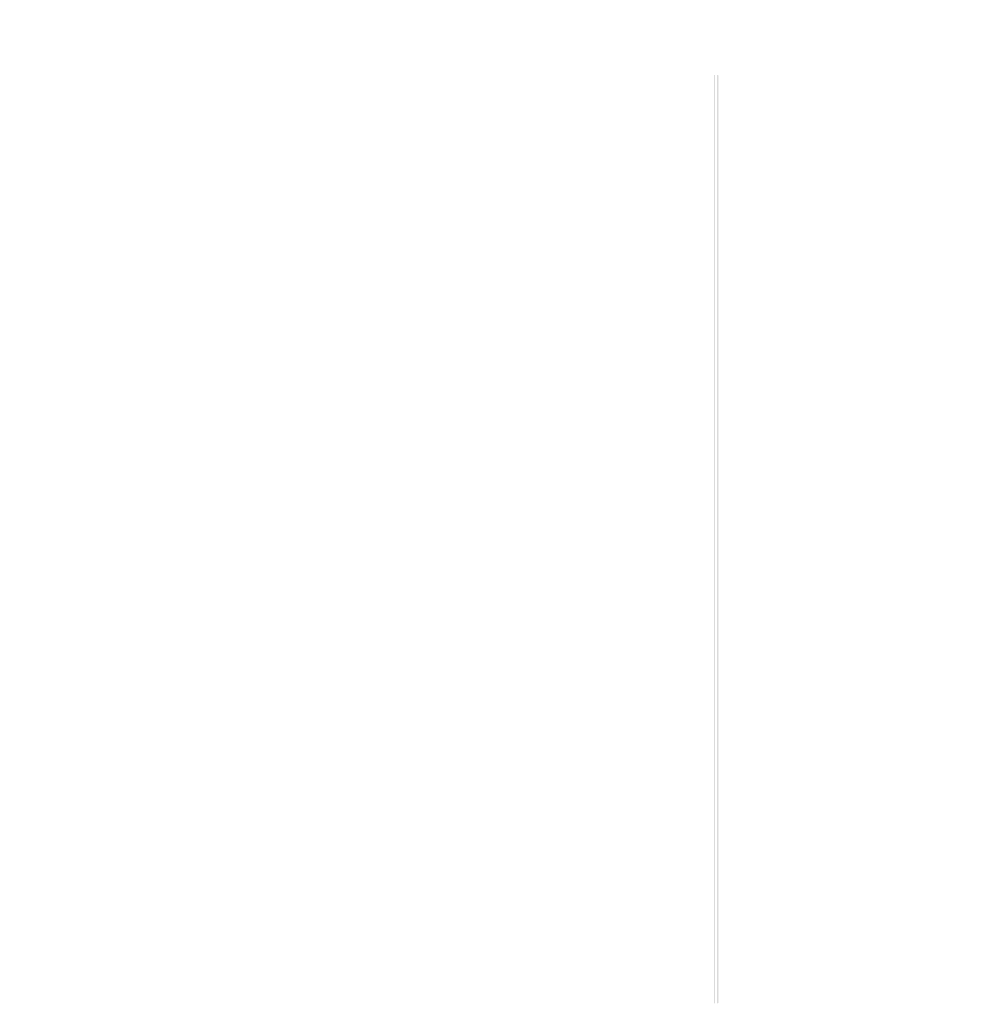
# Model space of a CAD drawing. Header units: millimetres. Extents: x -14651 to 169533, y -50079 to -19374.
# Tile 10 of 12: x 139163 to 149598, y -33679 to -22809. Entities that reach past the tile are written whole.
import ezdxf

# ---------------------------------------------------------------- set-up
doc = ezdxf.new("R2010")
doc.units = ezdxf.units.MM
doc.header["$LTSCALE"] = 10
for name, color, linetype in [('Nowe_A-Wentylacja-Mechaniczna-0-5', 7, 'Continuous'), ('Nowe_A-Ściany-Działowe', 7, 'Continuous'), ('Nowe_A-Ściany-Konstrukcyjne', 7, 'Continuous'), ('Nowe_A-Ściany-Wewnętrzne', 7, 'Continuous'), ('Nowe_A-Ściany-Zewnętrzne', 7, 'Continuous')]:
    doc.layers.add(name, color=color, linetype=linetype)
pattern_1 = [(0, (-167137.645, 36065.26), (0, 86.60254), [0, -50]), (0, (-167112.645, 36108.56), (0, 86.60254), [0, -50])]
pattern_2 = [(45, (-167137.645, 36065.26), (-63.639609, 63.639609), [])]
pattern_3 = [(0, (-167137.645, 36065.257), (0, 37.5), [0, -37.5])]

msp = doc.modelspace()

# ---------------------------------------------------------------- hatches: boundary and pattern name
at = {"layer": 'Nowe_A-Wentylacja-Mechaniczna-0-5', "linetype": 'Continuous', "lineweight": 0, "true_color": 0x000000}
h = msp.add_hatch(dxfattribs=at)
h.set_pattern_fill('Gips', color=18, style=0, pattern_type=2)
h.set_pattern_definition(pattern_3)
h.paths.add_polyline_path([(145243.21, -29764.27), (145268.21, -29764.27), (145268.21, -29739.27)])
h = msp.add_hatch(dxfattribs=at)
h.set_pattern_fill('Gips', color=18, style=0, pattern_type=2)
h.set_pattern_definition(pattern_3)
h.paths.add_polyline_path([(145243.21, -29764.27), (145268.21, -29739.27), (145243.21, -29739.27)])
h = msp.add_hatch(dxfattribs=at)
h.set_pattern_fill('Gips', color=18, style=0, pattern_type=2)
h.set_pattern_definition(pattern_3)
h.paths.add_polyline_path([(145243.21, -29764.27), (145243.21, -30124.27), (145268.21, -30124.27), (145268.21, -29764.27)])
h = msp.add_hatch(dxfattribs=at)
h.set_pattern_fill('Gips', color=18, style=0, pattern_type=2)
h.set_pattern_definition(pattern_3)
h.paths.add_polyline_path([(148453.51, -29764.27), (148428.51, -29739.27), (148428.51, -29764.27)])
h = msp.add_hatch(dxfattribs=at)
h.set_pattern_fill('Gips', color=18, style=0, pattern_type=2)
h.set_pattern_definition(pattern_3)
h.paths.add_polyline_path([(148453.51, -29739.27), (148428.51, -29739.27), (148453.51, -29764.27)])
h = msp.add_hatch(dxfattribs=at)
h.set_pattern_fill('Gips', color=18, style=0, pattern_type=2)
h.set_pattern_definition(pattern_3)
h.paths.add_polyline_path([(148428.51, -29764.27), (148428.51, -30124.27), (148453.51, -30124.27), (148453.51, -29764.27)])
at = {"layer": 'Nowe_A-Ściany-Działowe', "linetype": 'Continuous', "lineweight": 0, "true_color": 0x000000}
h = msp.add_hatch(dxfattribs=at)
h.set_pattern_fill('Tynk', color=18, style=0, pattern_type=2)
h.set_pattern_definition(pattern_1)
h.paths.add_polyline_path([(142493.1, -23879.15), (142503.1, -23879.15), (142503.1, -23869.15), (142493.1, -23869.15)])
h = msp.add_hatch(dxfattribs=at)
h.set_pattern_fill('Tynk', color=18, style=0, pattern_type=2)
h.set_pattern_definition(pattern_1)
h.paths.add_polyline_path([(142503.1, -26794.15), (142503.1, -23879.15), (142493.1, -23879.15), (142493.1, -26794.15)])
h = msp.add_hatch(dxfattribs=at)
h.set_pattern_fill('Tynk', color=18, style=0, pattern_type=2)
h.set_pattern_definition(pattern_1)
h.paths.add_polyline_path([(142753.1, -23879.15), (142763.1, -23879.15), (142763.1, -23869.15), (142753.1, -23869.15)])
h = msp.add_hatch(dxfattribs=at)
h.set_pattern_fill('Tynk', color=18, style=0, pattern_type=2)
h.set_pattern_definition(pattern_1)
h.paths.add_polyline_path([(142493.1, -26794.15), (139933.36, -26794.15), (139933.36, -26804.15), (142493.1, -26804.15)])
h = msp.add_hatch(dxfattribs=at)
h.set_pattern_fill('Tynk', color=18, style=0, pattern_type=2)
h.set_pattern_definition(pattern_1)
h.paths.add_polyline_path([(142493.1, -26794.15), (142503.1, -26804.15), (142503.1, -26794.15)])
h = msp.add_hatch(dxfattribs=at)
h.set_pattern_fill('Tynk', color=18, style=0, pattern_type=2)
h.set_pattern_definition(pattern_1)
h.paths.add_polyline_path([(142493.1, -26804.15), (142503.1, -26804.15), (142493.1, -26794.15)])
h = msp.add_hatch(dxfattribs=at)
h.set_pattern_fill('Tynk', color=18, style=0, pattern_type=2)
h.set_pattern_definition(pattern_1)
h.paths.add_polyline_path([(142753.1, -27054.15), (139933.36, -27054.15), (139933.36, -27064.15), (142753.1, -27064.15)])
h = msp.add_hatch(dxfattribs=at)
h.set_pattern_fill('Tynk', color=18, style=0, pattern_type=2)
h.set_pattern_definition(pattern_1)
h.paths.add_polyline_path([(142753.1, -27054.15), (142763.1, -27064.15), (142763.1, -27054.15)])
h = msp.add_hatch(dxfattribs=at)
h.set_pattern_fill('Tynk', color=18, style=0, pattern_type=2)
h.set_pattern_definition(pattern_1)
h.paths.add_polyline_path([(142753.1, -27064.15), (142763.1, -27064.15), (142753.1, -27054.15)])
h = msp.add_hatch(dxfattribs=at)
h.set_pattern_fill('Tynk', color=18, style=0, pattern_type=2)
h.set_pattern_definition(pattern_1)
h.paths.add_polyline_path([(142763.1, -27054.15), (142763.1, -27064.15), (143058.2, -27064.15), (143058.2, -27054.15)])
h = msp.add_hatch(dxfattribs=at)
h.set_pattern_fill('Tynk', color=18, style=0, pattern_type=2)
h.set_pattern_definition(pattern_1)
h.paths.add_polyline_path([(144078.2, -27054.15), (144078.2, -27064.15), (144158.2, -27064.15), (144158.2, -27054.15)])
h = msp.add_hatch(dxfattribs=at)
h.set_pattern_fill('Tynk', color=18, style=0, pattern_type=2)
h.set_pattern_definition(pattern_1)
h.paths.add_polyline_path([(144158.2, -27064.15), (144168.2, -27064.15), (144168.2, -27054.15), (144158.2, -27054.15)])
h = msp.add_hatch(dxfattribs=at)
h.set_pattern_fill('Tynk', color=18, style=0, pattern_type=2)
h.set_pattern_definition(pattern_1)
h.paths.add_polyline_path([(144283.2, -27064.15), (144293.2, -27064.15), (144293.2, -27054.15), (144283.2, -27054.15)])
h = msp.add_hatch(dxfattribs=at)
h.set_pattern_fill('Tynk', color=18, style=0, pattern_type=2)
h.set_pattern_definition(pattern_1)
h.paths.add_polyline_path([(144293.2, -27064.15), (146563.36, -27064.15), (146563.36, -27054.15), (144293.2, -27054.15)])
h = msp.add_hatch(dxfattribs=at)
h.set_pattern_fill('Tynk', color=18, style=0, pattern_type=2)
h.set_pattern_definition(pattern_1)
h.paths.add_polyline_path([(147133.36, -26998.65), (147133.36, -27008.65), (149598.11, -27008.65), (149598.11, -26998.65)])
h = msp.add_hatch(dxfattribs=at)
h.set_pattern_fill('Tynk', color=18, style=0, pattern_type=2)
h.set_pattern_definition(pattern_1)
h.paths.add_polyline_path([(149403.51, -27123.65), (147133.36, -27123.65), (147133.36, -27133.65), (149403.51, -27133.65)])
h = msp.add_hatch(dxfattribs=at)
h.set_pattern_fill('Tynk', color=18, style=0, pattern_type=2)
h.set_pattern_definition(pattern_1)
h.paths.add_polyline_path([(149403.51, -27133.65), (149413.51, -27133.65), (149413.51, -27123.65), (149403.51, -27123.65)])
h = msp.add_hatch(dxfattribs=at)
h.set_pattern_fill('Tynk', color=18, style=0, pattern_type=2)
h.set_pattern_definition(pattern_1)
h.paths.add_polyline_path([(149528.51, -27133.65), (149538.51, -27133.65), (149538.51, -27123.65), (149528.51, -27123.65)])
h = msp.add_hatch(dxfattribs=at)
h.set_pattern_fill('Tynk', color=18, style=0, pattern_type=2)
h.set_pattern_definition(pattern_1)
h.paths.add_polyline_path([(149598.11, -27123.65), (149538.51, -27123.65), (149538.51, -27133.65), (149598.11, -27133.65)])
h = msp.add_hatch(dxfattribs=at)
h.set_pattern_fill('Tynk', color=18, style=0, pattern_type=2)
h.set_pattern_definition(pattern_1)
h.paths.add_polyline_path([(141733.36, -28783.65), (139933.36, -28783.65), (139933.36, -28793.65), (141733.36, -28793.65)])
h = msp.add_hatch(dxfattribs=at)
h.set_pattern_fill('Tynk', color=18, style=0, pattern_type=2)
h.set_pattern_definition(pattern_1)
h.paths.add_polyline_path([(139933.36, -28918.65), (141733.36, -28918.65), (141733.36, -28908.65), (139933.36, -28908.65)])
h = msp.add_hatch(dxfattribs=at)
h.set_pattern_fill('Tynk', color=18, style=0, pattern_type=2)
h.set_pattern_definition(pattern_1)
h.paths.add_polyline_path([(144158.2, -29814.27), (144168.2, -29814.27), (144168.2, -29764.27), (144158.2, -29764.27)])
h = msp.add_hatch(dxfattribs=at)
h.set_pattern_fill('Tynk', color=18, style=0, pattern_type=2)
h.set_pattern_definition(pattern_1)
h.paths.add_polyline_path([(144283.2, -29764.27), (144293.2, -29764.27), (144293.2, -29739.27), (144283.2, -29739.27)])
h = msp.add_hatch(dxfattribs=at)
h.set_pattern_fill('Tynk', color=18, style=0, pattern_type=2)
h.set_pattern_definition(pattern_1)
h.paths.add_polyline_path([(149403.51, -29814.27), (149413.51, -29814.27), (149413.51, -29764.27), (149403.51, -29764.27)])
h = msp.add_hatch(dxfattribs=at)
h.set_pattern_fill('Tynk', color=18, style=0, pattern_type=2)
h.set_pattern_definition(pattern_1)
h.paths.add_polyline_path([(149528.51, -29764.27), (149538.51, -29764.27), (149538.51, -29739.27), (149528.51, -29739.27)])
h = msp.add_hatch(dxfattribs=at)
h.set_pattern_fill('Tynk', color=18, style=0, pattern_type=2)
h.set_pattern_definition(pattern_1)
h.paths.add_polyline_path([(144293.2, -30124.27), (144283.2, -30134.27), (144293.2, -30134.27)])
h = msp.add_hatch(dxfattribs=at)
h.set_pattern_fill('Tynk', color=18, style=0, pattern_type=2)
h.set_pattern_definition(pattern_1)
h.paths.add_polyline_path([(144293.2, -30134.27), (146563.36, -30134.27), (146563.36, -30124.27), (144293.2, -30124.27)])
h = msp.add_hatch(dxfattribs=at)
h.set_pattern_fill('Tynk', color=18, style=0, pattern_type=2)
h.set_pattern_definition(pattern_1)
h.paths.add_polyline_path([(149403.51, -30124.27), (147133.36, -30124.27), (147133.36, -30134.27), (149403.51, -30134.27)])
h = msp.add_hatch(dxfattribs=at)
h.set_pattern_fill('Tynk', color=18, style=0, pattern_type=2)
h.set_pattern_definition(pattern_1)
h.paths.add_polyline_path([(149403.51, -30134.27), (149413.51, -30134.27), (149403.51, -30124.27)])
h = msp.add_hatch(dxfattribs=at)
h.set_pattern_fill('Tynk', color=18, style=0, pattern_type=2)
h.set_pattern_definition(pattern_1)
h.paths.add_polyline_path([(144168.2, -30249.27), (144158.2, -30249.27), (144158.2, -30259.27)])
h = msp.add_hatch(dxfattribs=at)
h.set_pattern_fill('Tynk', color=18, style=0, pattern_type=2)
h.set_pattern_definition(pattern_1)
h.paths.add_polyline_path([(144158.2, -30259.27), (146563.36, -30259.27), (146563.36, -30249.27), (144168.2, -30249.27)])
h = msp.add_hatch(dxfattribs=at)
h.set_pattern_fill('Tynk', color=18, style=0, pattern_type=2)
h.set_pattern_definition(pattern_1)
h.paths.add_polyline_path([(147133.36, -30259.27), (149538.51, -30259.27), (149528.51, -30249.27), (147133.36, -30249.27)])
h = msp.add_hatch(dxfattribs=at)
h.set_pattern_fill('Tynk', color=18, style=0, pattern_type=2)
h.set_pattern_definition(pattern_1)
h.paths.add_polyline_path([(149538.51, -30249.27), (149528.51, -30249.27), (149538.51, -30259.27)])
at = {"layer": 'Nowe_A-Ściany-Konstrukcyjne', "linetype": 'Continuous', "lineweight": 0, "true_color": 0x000000}
h = msp.add_hatch(dxfattribs=at)
h.set_pattern_fill('Tynk', color=18, style=0, pattern_type=2)
h.set_pattern_definition(pattern_1)
h.paths.add_polyline_path([(139513.36, -30939.15), (139513.36, -30949.15), (139663.36, -30949.15), (139663.36, -30939.15)])
h = msp.add_hatch(dxfattribs=at)
h.set_pattern_fill('Tynk', color=18, style=0, pattern_type=2)
h.set_pattern_definition(pattern_1)
h.paths.add_polyline_path([(139513.36, -31199.15), (139513.36, -31209.15), (139663.36, -31209.15), (139663.36, -31199.15)])
at = {"layer": 'Nowe_A-Ściany-Wewnętrzne', "linetype": 'Continuous', "lineweight": 0, "true_color": 0x000000}
h = msp.add_hatch(dxfattribs=at)
h.set_pattern_fill('Tynk', color=18, style=0, pattern_type=2)
h.set_pattern_definition(pattern_1)
h.paths.add_polyline_path([(139163.26, -22809.15), (139163.26, -22819.15), (140123.36, -22819.15), (140123.36, -22809.15)])
h = msp.add_hatch(dxfattribs=at)
h.set_pattern_fill('Tynk', color=18, style=0, pattern_type=2)
h.set_pattern_definition(pattern_1)
h.paths.add_polyline_path([(140123.36, -22819.15), (140133.36, -22819.15), (140133.36, -22809.15)])
h = msp.add_hatch(dxfattribs=at)
h.set_pattern_fill('Tynk', color=18, style=0, pattern_type=2)
h.set_pattern_definition(pattern_1)
h.paths.add_polyline_path([(140123.36, -22809.15), (140123.36, -22819.15), (140133.36, -22809.15)])
h = msp.add_hatch(dxfattribs=at)
h.set_pattern_fill('Tynk', color=18, style=0, pattern_type=2)
h.set_pattern_definition(pattern_1)
h.paths.add_polyline_path([(139163.26, -23269.15), (139163.26, -23279.15), (139663.36, -23279.15), (139663.36, -23269.15)])
h = msp.add_hatch(dxfattribs=at)
h.set_pattern_fill('Tynk', color=18, style=0, pattern_type=2)
h.set_pattern_definition(pattern_1)
h.paths.add_polyline_path([(139663.36, -23279.15), (139673.36, -23279.15), (139673.36, -23269.15)])
h = msp.add_hatch(dxfattribs=at)
h.set_pattern_fill('Tynk', color=18, style=0, pattern_type=2)
h.set_pattern_definition(pattern_1)
h.paths.add_polyline_path([(139663.36, -23279.15), (139673.36, -23269.15), (139663.36, -23269.15)])
h = msp.add_hatch(dxfattribs=at)
h.set_pattern_fill('Tynk', color=18, style=0, pattern_type=2)
h.set_pattern_definition(pattern_1)
h.paths.add_polyline_path([(140133.36, -23409.15), (140123.36, -23409.15), (140123.36, -23419.15)])
h = msp.add_hatch(dxfattribs=at)
h.set_pattern_fill('Tynk', color=18, style=0, pattern_type=2)
h.set_pattern_definition(pattern_1)
h.paths.add_polyline_path([(140133.36, -23409.15), (140123.36, -23419.15), (140133.36, -23419.15)])
h = msp.add_hatch(dxfattribs=at)
h.set_pattern_fill('Tynk', color=18, style=0, pattern_type=2)
h.set_pattern_definition(pattern_1)
h.paths.add_polyline_path([(140133.36, -23419.15), (141153.61, -23419.15), (141153.61, -23409.15), (140133.36, -23409.15)])
h = msp.add_hatch(dxfattribs=at)
h.set_pattern_fill('Tynk', color=18, style=0, pattern_type=2)
h.set_pattern_definition(pattern_1)
h.paths.add_polyline_path([(142343.61, -23409.15), (142343.61, -23619.15), (142353.61, -23619.15), (142353.61, -23419.15), (142353.61, -23409.15)])
h = msp.add_hatch(dxfattribs=at)
h.set_pattern_fill('Tynk', color=18, style=0, pattern_type=2)
h.set_pattern_definition(pattern_1)
h.paths.add_polyline_path([(142353.61, -23409.15), (142353.61, -23419.15), (144294.06, -23419.15), (144294.06, -23409.15)])
h = msp.add_hatch(dxfattribs=at)
h.set_pattern_fill('Tynk', color=18, style=0, pattern_type=2)
h.set_pattern_definition(pattern_1)
h.paths.add_polyline_path([(145794.06, -23419.15), (146823.36, -23419.15), (146823.36, -23409.15), (145794.06, -23409.15)])
h = msp.add_hatch(dxfattribs=at)
h.set_pattern_fill('Tynk', color=18, style=0, pattern_type=2)
h.set_pattern_definition(pattern_1)
h.paths.add_polyline_path([(146833.36, -23409.15), (146823.36, -23409.15), (146823.36, -23419.15), (146827.61, -23419.15)])
h = msp.add_hatch(dxfattribs=at)
h.set_pattern_fill('Tynk', color=18, style=0, pattern_type=2)
h.set_pattern_definition(pattern_1)
h.paths.add_polyline_path([(146827.61, -23419.15), (146833.36, -23419.15), (146833.36, -23409.15)])
h = msp.add_hatch(dxfattribs=at)
h.set_pattern_fill('Tynk', color=18, style=0, pattern_type=2)
h.set_pattern_definition(pattern_1)
h.paths.add_polyline_path([(148208.65, -23409.15), (146873.36, -23409.15), (146873.36, -23419.15), (148208.65, -23419.15)])
h = msp.add_hatch(dxfattribs=at)
h.set_pattern_fill('Tynk', color=18, style=0, pattern_type=2)
h.set_pattern_definition(pattern_1)
h.paths.add_polyline_path([(142353.61, -23879.15), (142353.61, -23869.15), (142353.61, -23679.15), (142343.61, -23679.15), (142343.61, -23879.15)])
h = msp.add_hatch(dxfattribs=at)
h.set_pattern_fill('Tynk', color=18, style=0, pattern_type=2)
h.set_pattern_definition(pattern_1)
h.paths.add_polyline_path([(139673.36, -23869.15), (139663.36, -23879.15), (139673.36, -23879.15)])
h = msp.add_hatch(dxfattribs=at)
h.set_pattern_fill('Tynk', color=18, style=0, pattern_type=2)
h.set_pattern_definition(pattern_1)
h.paths.add_polyline_path([(139673.36, -23869.15), (139663.36, -23869.15), (139663.36, -23879.15)])
h = msp.add_hatch(dxfattribs=at)
h.set_pattern_fill('Tynk', color=18, style=0, pattern_type=2)
h.set_pattern_definition(pattern_1)
h.paths.add_polyline_path([(139673.36, -23879.15), (139663.36, -23879.15), (139663.36, -24756.84), (139673.36, -24756.84)])
h = msp.add_hatch(dxfattribs=at)
h.set_pattern_fill('Tynk', color=18, style=0, pattern_type=2)
h.set_pattern_definition(pattern_1)
h.paths.add_polyline_path([(139923.36, -23879.15), (139933.36, -23879.15), (139933.36, -23869.15), (139923.36, -23869.15)])
h = msp.add_hatch(dxfattribs=at)
h.set_pattern_fill('Tynk', color=18, style=0, pattern_type=2)
h.set_pattern_definition(pattern_1)
h.paths.add_polyline_path([(139923.36, -23879.15), (139923.36, -24756.84), (139933.36, -24756.84), (139933.36, -23879.15)])
h = msp.add_hatch(dxfattribs=at)
h.set_pattern_fill('Tynk', color=18, style=0, pattern_type=2)
h.set_pattern_definition(pattern_1)
h.paths.add_polyline_path([(139933.36, -23869.15), (139933.36, -23879.15), (141153.61, -23879.15), (141153.61, -23869.15)])
h = msp.add_hatch(dxfattribs=at)
h.set_pattern_fill('Tynk', color=18, style=0, pattern_type=2)
h.set_pattern_definition(pattern_1)
h.paths.add_polyline_path([(142353.61, -23869.15), (142353.61, -23879.15), (142463.1, -23879.15), (142463.1, -23869.15)])
h = msp.add_hatch(dxfattribs=at)
h.set_pattern_fill('Tynk', color=18, style=0, pattern_type=2)
h.set_pattern_definition(pattern_1)
h.paths.add_polyline_path([(144294.06, -23869.15), (142763.1, -23869.15), (142763.1, -23879.15), (144294.06, -23879.15)])
h = msp.add_hatch(dxfattribs=at)
h.set_pattern_fill('Tynk', color=18, style=0, pattern_type=2)
h.set_pattern_definition(pattern_1)
h.paths.add_polyline_path([(146563.36, -23869.15), (145794.06, -23869.15), (145794.06, -23879.15), (146563.36, -23879.15)])
h = msp.add_hatch(dxfattribs=at)
h.set_pattern_fill('Bloczki_ceramiczne', color=18, style=0, pattern_type=2)
h.set_pattern_definition(pattern_2)
h.paths.add_polyline_path([(146573.36, -23869.15), (146573.36, -23861.74), (146569.1, -23869.15)])
h = msp.add_hatch(dxfattribs=at)
h.set_pattern_fill('Bloczki_ceramiczne', color=18, style=0, pattern_type=2)
h.set_pattern_definition(pattern_2)
h.paths.add_polyline_path([(147127.61, -23869.15), (147123.36, -23861.74), (147123.36, -23869.15)])
h = msp.add_hatch(dxfattribs=at)
h.set_pattern_fill('Tynk', color=18, style=0, pattern_type=2)
h.set_pattern_definition(pattern_1)
h.paths.add_polyline_path([(148208.65, -23869.15), (147133.36, -23869.15), (147133.36, -23879.15), (148208.65, -23879.15)])
h = msp.add_hatch(dxfattribs=at)
h.set_pattern_fill('Tynk', color=18, style=0, pattern_type=2)
h.set_pattern_definition(pattern_1)
h.paths.add_polyline_path([(139663.36, -24756.84), (139663.36, -24766.84), (139933.36, -24766.84), (139933.36, -24756.84), (139673.36, -24756.84)])
h = msp.add_hatch(dxfattribs=at)
h.set_pattern_fill('Tynk', color=18, style=0, pattern_type=2)
h.set_pattern_definition(pattern_1)
h.paths.add_polyline_path([(139663.36, -25946.84), (139663.36, -25956.84), (139673.36, -25956.84), (139933.36, -25956.84), (139933.36, -25946.84)])
h = msp.add_hatch(dxfattribs=at)
h.set_pattern_fill('Tynk', color=18, style=0, pattern_type=2)
h.set_pattern_definition(pattern_1)
h.paths.add_polyline_path([(139663.36, -26794.15), (139673.36, -26794.15), (139673.36, -25956.84), (139663.36, -25956.84)])
h = msp.add_hatch(dxfattribs=at)
h.set_pattern_fill('Tynk', color=18, style=0, pattern_type=2)
h.set_pattern_definition(pattern_1)
h.paths.add_polyline_path([(139923.36, -25956.84), (139923.36, -26794.15), (139933.36, -26794.15), (139933.36, -25956.84)])
h = msp.add_hatch(dxfattribs=at)
h.set_pattern_fill('Tynk', color=18, style=0, pattern_type=2)
h.set_pattern_definition(pattern_1)
h.paths.add_polyline_path([(139473.36, -26794.15), (139473.36, -26804.15), (139663.36, -26804.15), (139663.36, -26794.15)])
h = msp.add_hatch(dxfattribs=at)
h.set_pattern_fill('Tynk', color=18, style=0, pattern_type=2)
h.set_pattern_definition(pattern_1)
h.paths.add_polyline_path([(139673.36, -26804.15), (139673.36, -26794.15), (139663.36, -26794.15), (139663.36, -26804.15)])
h = msp.add_hatch(dxfattribs=at)
h.set_pattern_fill('Tynk', color=18, style=0, pattern_type=2)
h.set_pattern_definition(pattern_1)
h.paths.add_polyline_path([(139933.36, -26804.15), (139933.36, -26794.15), (139923.36, -26794.15), (139923.36, -26804.15)])
h = msp.add_hatch(dxfattribs=at)
h.set_pattern_fill('Gips', color=18, style=0, pattern_type=2)
h.set_pattern_definition(pattern_3)
h.paths.add_polyline_path([(142450.6, -26751.65), (139933.36, -26751.65), (139933.36, -26764.15), (142450.6, -26764.15)])
h = msp.add_hatch(dxfattribs=at)
h.set_pattern_fill('Gips', color=18, style=0, pattern_type=2)
h.set_pattern_definition(pattern_3)
h.paths.add_polyline_path([(142463.1, -26751.65), (142450.6, -26751.65), (142463.1, -26764.15)])
h = msp.add_hatch(dxfattribs=at)
h.set_pattern_fill('Gips', color=18, style=0, pattern_type=2)
h.set_pattern_definition(pattern_3)
h.paths.add_polyline_path([(142450.6, -26751.65), (142450.6, -26764.15), (142463.1, -26764.15)])
h = msp.add_hatch(dxfattribs=at)
h.set_pattern_fill('Tynk', color=18, style=0, pattern_type=2)
h.set_pattern_definition(pattern_1)
h.paths.add_polyline_path([(139663.36, -27054.15), (139473.36, -27054.15), (139473.36, -27064.15), (139663.36, -27064.15)])
h = msp.add_hatch(dxfattribs=at)
h.set_pattern_fill('Tynk', color=18, style=0, pattern_type=2)
h.set_pattern_definition(pattern_1)
h.paths.add_polyline_path([(139673.36, -27064.15), (139673.36, -27054.15), (139663.36, -27054.15), (139663.36, -27064.15)])
h = msp.add_hatch(dxfattribs=at)
h.set_pattern_fill('Tynk', color=18, style=0, pattern_type=2)
h.set_pattern_definition(pattern_1)
h.paths.add_polyline_path([(139663.36, -27154.15), (139673.36, -27154.15), (139673.36, -27064.15), (139663.36, -27064.15)])
h = msp.add_hatch(dxfattribs=at)
h.set_pattern_fill('Tynk', color=18, style=0, pattern_type=2)
h.set_pattern_definition(pattern_1)
h.paths.add_polyline_path([(139933.36, -27064.15), (139933.36, -27054.15), (139923.36, -27054.15), (139923.36, -27064.15)])
h = msp.add_hatch(dxfattribs=at)
h.set_pattern_fill('Tynk', color=18, style=0, pattern_type=2)
h.set_pattern_definition(pattern_1)
h.paths.add_polyline_path([(139923.36, -27064.15), (139923.36, -27154.15), (139933.36, -27154.15), (139933.36, -27064.15)])
h = msp.add_hatch(dxfattribs=at)
h.set_pattern_fill('Tynk', color=18, style=0, pattern_type=2)
h.set_pattern_definition(pattern_1)
h.paths.add_polyline_path([(139663.36, -30939.15), (139673.36, -30939.15), (139673.36, -28154.15), (139663.36, -28154.15)])
h = msp.add_hatch(dxfattribs=at)
h.set_pattern_fill('Tynk', color=18, style=0, pattern_type=2)
h.set_pattern_definition(pattern_1)
h.paths.add_polyline_path([(139923.36, -28783.65), (139933.36, -28783.65), (139933.36, -28154.15), (139923.36, -28154.15)])
h = msp.add_hatch(dxfattribs=at)
h.set_pattern_fill('Tynk', color=18, style=0, pattern_type=2)
h.set_pattern_definition(pattern_1)
h.paths.add_polyline_path([(139933.36, -28793.65), (139933.36, -28783.65), (139923.36, -28783.65), (139923.36, -28793.65)])
h = msp.add_hatch(dxfattribs=at)
h.set_pattern_fill('Tynk', color=18, style=0, pattern_type=2)
h.set_pattern_definition(pattern_1)
h.paths.add_polyline_path([(139923.36, -28908.65), (139923.36, -33209.15), (139933.36, -33209.15), (139933.36, -28908.65)])
h = msp.add_hatch(dxfattribs=at)
h.set_pattern_fill('Tynk', color=18, style=0, pattern_type=2)
h.set_pattern_definition(pattern_1)
h.paths.add_polyline_path([(139673.36, -30949.15), (139673.36, -30939.15), (139663.36, -30939.15), (139663.36, -30949.15)])
h = msp.add_hatch(dxfattribs=at)
h.set_pattern_fill('Tynk', color=18, style=0, pattern_type=2)
h.set_pattern_definition(pattern_1)
h.paths.add_polyline_path([(139673.36, -31209.15), (139673.36, -31199.15), (139663.36, -31199.15), (139663.36, -31209.15)])
h = msp.add_hatch(dxfattribs=at)
h.set_pattern_fill('Tynk', color=18, style=0, pattern_type=2)
h.set_pattern_definition(pattern_1)
h.paths.add_polyline_path([(139663.36, -31209.15), (139663.36, -33209.15), (139673.36, -33209.15), (139673.36, -31209.15)])
h = msp.add_hatch(dxfattribs=at)
h.set_pattern_fill('Tynk', color=18, style=0, pattern_type=2)
h.set_pattern_definition(pattern_1)
h.paths.add_polyline_path([(139673.36, -33209.15), (139663.36, -33209.15), (139663.36, -33394.15), (139673.36, -33394.15), (139673.36, -33219.15)])
h = msp.add_hatch(dxfattribs=at)
h.set_pattern_fill('Tynk', color=18, style=0, pattern_type=2)
h.set_pattern_definition(pattern_1)
h.paths.add_polyline_path([(139933.36, -33209.15), (139923.36, -33209.15), (139923.36, -33219.15), (139933.36, -33219.15)])
h = msp.add_hatch(dxfattribs=at)
h.set_pattern_fill('Tynk', color=18, style=0, pattern_type=2)
h.set_pattern_definition(pattern_1)
h.paths.add_polyline_path([(142873.36, -33209.15), (142863.36, -33209.15), (142863.36, -33219.15), (142863.36, -33354.15), (142873.36, -33354.15)])
h = msp.add_hatch(dxfattribs=at)
h.set_pattern_fill('Bloczki_ceramiczne', color=18, style=0, pattern_type=2)
h.set_pattern_definition(pattern_2)
h.paths.add_polyline_path([(146569.1, -33219.15), (146573.36, -33226.56), (146573.36, -33219.15)])
h = msp.add_hatch(dxfattribs=at)
h.set_pattern_fill('Bloczki_ceramiczne', color=18, style=0, pattern_type=2)
h.set_pattern_definition(pattern_2)
h.paths.add_polyline_path([(147123.36, -33219.15), (147123.36, -33226.56), (147127.61, -33219.15)])
h = msp.add_hatch(dxfattribs=at)
h.set_pattern_fill('Tynk', color=18, style=0, pattern_type=2)
h.set_pattern_definition(pattern_1)
h.paths.add_polyline_path([(139663.36, -33679.15), (139673.36, -33679.15), (139673.36, -33669.15), (139673.36, -33469.15), (139663.36, -33469.15)])
h = msp.add_hatch(dxfattribs=at)
h.set_pattern_fill('Tynk', color=18, style=0, pattern_type=2)
h.set_pattern_definition(pattern_1)
h.paths.add_polyline_path([(142863.36, -33679.15), (142873.36, -33679.15), (142873.36, -33469.15), (142863.36, -33469.15), (142863.36, -33669.15)])
h = msp.add_hatch(dxfattribs=at)
h.set_pattern_fill('Tynk', color=18, style=0, pattern_type=2)
h.set_pattern_definition(pattern_1)
h.paths.add_polyline_path([(139673.36, -33669.15), (139673.36, -33679.15), (140133.36, -33679.15), (140133.36, -33669.15)])
h = msp.add_hatch(dxfattribs=at)
h.set_pattern_fill('Tynk', color=18, style=0, pattern_type=2)
h.set_pattern_definition(pattern_1)
h.paths.add_polyline_path([(140133.36, -33669.15), (140133.36, -33679.15), (142863.36, -33679.15), (142863.36, -33669.15)])
h = msp.add_hatch(dxfattribs=at)
h.set_pattern_fill('Tynk', color=18, style=0, pattern_type=2)
h.set_pattern_definition(pattern_1)
h.paths.add_polyline_path([(144663.36, -33669.15), (144663.36, -33679.15), (146823.36, -33679.15), (146823.36, -33669.15)])
h = msp.add_hatch(dxfattribs=at)
h.set_pattern_fill('Tynk', color=18, style=0, pattern_type=2)
h.set_pattern_definition(pattern_1)
h.paths.add_polyline_path([(146869.1, -33669.15), (146863.36, -33669.15), (146863.36, -33679.15)])
h = msp.add_hatch(dxfattribs=at)
h.set_pattern_fill('Tynk', color=18, style=0, pattern_type=2)
h.set_pattern_definition(pattern_1)
h.paths.add_polyline_path([(146869.1, -33669.15), (146863.36, -33679.15), (146873.36, -33679.15), (146873.36, -33669.15)])
h = msp.add_hatch(dxfattribs=at)
h.set_pattern_fill('Tynk', color=18, style=0, pattern_type=2)
h.set_pattern_definition(pattern_1)
h.paths.add_polyline_path([(146873.36, -33669.15), (146873.36, -33679.15), (149033.36, -33679.15), (149033.36, -33669.15)])
at = {"layer": 'Nowe_A-Ściany-Zewnętrzne', "linetype": 'Continuous', "lineweight": 0, "true_color": 0x000000}
h = msp.add_hatch(dxfattribs=at)
h.set_pattern_fill('Tynk', color=18, style=0, pattern_type=2)
h.set_pattern_definition(pattern_1)
h.paths.add_polyline_path([(140123.36, -22819.15), (140123.36, -23409.15), (140133.36, -23409.15), (140133.36, -22819.15)])
h = msp.add_hatch(dxfattribs=at)
h.set_pattern_fill('Tynk', color=18, style=0, pattern_type=2)
h.set_pattern_definition(pattern_1)
h.paths.add_polyline_path([(139663.36, -23869.15), (139673.36, -23869.15), (139673.36, -23279.15), (139663.36, -23279.15)])
h = msp.add_hatch(dxfattribs=at)
h.set_pattern_fill('Tynk', color=18, style=0, pattern_type=2)
h.set_pattern_definition(pattern_1)
h.paths.add_polyline_path([(146823.36, -23426.56), (146827.61, -23419.15), (146823.36, -23419.15)])
h = msp.add_hatch(dxfattribs=at)
h.set_pattern_fill('Tynk', color=18, style=0, pattern_type=2)
h.set_pattern_definition(pattern_1)
h.paths.add_polyline_path([(146833.36, -33669.15), (146833.36, -23419.15), (146827.61, -23419.15), (146823.36, -23426.56), (146823.36, -33661.74), (146827.61, -33669.15)])
h = msp.add_hatch(dxfattribs=at)
h.set_pattern_fill('Tynk', color=18, style=0, pattern_type=2)
h.set_pattern_definition(pattern_1)
h.paths.add_polyline_path([(146873.36, -23409.15), (146863.36, -23409.15), (146869.1, -23419.15), (146873.36, -23419.15)])
h = msp.add_hatch(dxfattribs=at)
h.set_pattern_fill('Tynk', color=18, style=0, pattern_type=2)
h.set_pattern_definition(pattern_1)
h.paths.add_polyline_path([(146863.36, -23419.15), (146869.1, -23419.15), (146863.36, -23409.15)])
h = msp.add_hatch(dxfattribs=at)
h.set_pattern_fill('Tynk', color=18, style=0, pattern_type=2)
h.set_pattern_definition(pattern_1)
h.paths.add_polyline_path([(146869.1, -33669.15), (146873.36, -33661.74), (146873.36, -23426.56), (146869.1, -23419.15), (146863.36, -23419.15), (146863.36, -33669.15)])
h = msp.add_hatch(dxfattribs=at)
h.set_pattern_fill('Tynk', color=18, style=0, pattern_type=2)
h.set_pattern_definition(pattern_1)
h.paths.add_polyline_path([(146873.36, -23419.15), (146869.1, -23419.15), (146873.36, -23426.56)])
h = msp.add_hatch(dxfattribs=at)
h.set_pattern_fill('Tynk', color=18, style=0, pattern_type=2)
h.set_pattern_definition(pattern_1)
h.paths.add_polyline_path([(146563.36, -23879.15), (146569.1, -23869.15), (146563.36, -23869.15)])
h = msp.add_hatch(dxfattribs=at)
h.set_pattern_fill('Tynk', color=18, style=0, pattern_type=2)
h.set_pattern_definition(pattern_1)
h.paths.add_polyline_path([(146573.36, -26929.15), (146573.36, -23869.15), (146569.1, -23869.15), (146563.36, -23879.15), (146563.36, -26929.15)])
h = msp.add_hatch(dxfattribs=at)
h.set_pattern_fill('Tynk', color=18, style=0, pattern_type=2)
h.set_pattern_definition(pattern_1)
h.paths.add_polyline_path([(147133.36, -26998.65), (147133.36, -23879.15), (147127.61, -23869.15), (147123.36, -23869.15), (147123.36, -26998.65)])
h = msp.add_hatch(dxfattribs=at)
h.set_pattern_fill('Tynk', color=18, style=0, pattern_type=2)
h.set_pattern_definition(pattern_1)
h.paths.add_polyline_path([(147127.61, -23869.15), (147133.36, -23879.15), (147133.36, -23869.15)])
h = msp.add_hatch(dxfattribs=at)
h.set_pattern_fill('Tynk', color=18, style=0, pattern_type=2)
h.set_pattern_definition(pattern_1)
h.paths.add_polyline_path([(146573.36, -26939.15), (146573.36, -26929.15), (146563.36, -26929.15), (146563.36, -26939.15)])
h = msp.add_hatch(dxfattribs=at)
h.set_pattern_fill('Tynk', color=18, style=0, pattern_type=2)
h.set_pattern_definition(pattern_1)
h.paths.add_polyline_path([(146573.36, -30134.27), (146573.36, -27054.15), (146563.36, -27054.15), (146563.36, -30134.27)])
h = msp.add_hatch(dxfattribs=at)
h.set_pattern_fill('Tynk', color=18, style=0, pattern_type=2)
h.set_pattern_definition(pattern_1)
h.paths.add_polyline_path([(147133.36, -27008.65), (147133.36, -26998.65), (147123.36, -26998.65), (147123.36, -27008.65)])
h = msp.add_hatch(dxfattribs=at)
h.set_pattern_fill('Tynk', color=18, style=0, pattern_type=2)
h.set_pattern_definition(pattern_1)
h.paths.add_polyline_path([(147133.36, -30134.27), (147133.36, -27123.65), (147123.36, -27123.65), (147123.36, -30134.27)])
h = msp.add_hatch(dxfattribs=at)
h.set_pattern_fill('Tynk', color=18, style=0, pattern_type=2)
h.set_pattern_definition(pattern_1)
h.paths.add_polyline_path([(146573.36, -30259.27), (146573.36, -30249.27), (146563.36, -30249.27), (146563.36, -30259.27)])
h = msp.add_hatch(dxfattribs=at)
h.set_pattern_fill('Tynk', color=18, style=0, pattern_type=2)
h.set_pattern_definition(pattern_1)
h.paths.add_polyline_path([(146573.36, -33219.15), (146573.36, -30259.27), (146563.36, -30259.27), (146563.36, -33209.15), (146569.1, -33219.15)])
h = msp.add_hatch(dxfattribs=at)
h.set_pattern_fill('Tynk', color=18, style=0, pattern_type=2)
h.set_pattern_definition(pattern_1)
h.paths.add_polyline_path([(147133.36, -30259.27), (147133.36, -30249.27), (147123.36, -30249.27), (147123.36, -30259.27)])
h = msp.add_hatch(dxfattribs=at)
h.set_pattern_fill('Tynk', color=18, style=0, pattern_type=2)
h.set_pattern_definition(pattern_1)
h.paths.add_polyline_path([(147127.61, -33219.15), (147133.36, -33209.15), (147133.36, -30259.27), (147123.36, -30259.27), (147123.36, -33219.15)])
h = msp.add_hatch(dxfattribs=at)
h.set_pattern_fill('Tynk', color=18, style=0, pattern_type=2)
h.set_pattern_definition(pattern_1)
h.paths.add_polyline_path([(146569.1, -33219.15), (146563.36, -33209.15), (146563.36, -33219.15)])
h = msp.add_hatch(dxfattribs=at)
h.set_pattern_fill('Tynk', color=18, style=0, pattern_type=2)
h.set_pattern_definition(pattern_1)
h.paths.add_polyline_path([(147133.36, -33209.15), (147127.61, -33219.15), (147133.36, -33219.15)])
h = msp.add_hatch(dxfattribs=at)
h.set_pattern_fill('Tynk', color=18, style=0, pattern_type=2)
h.set_pattern_definition(pattern_1)
h.paths.add_polyline_path([(146823.36, -33669.15), (146827.61, -33669.15), (146823.36, -33661.74)])
h = msp.add_hatch(dxfattribs=at)
h.set_pattern_fill('Tynk', color=18, style=0, pattern_type=2)
h.set_pattern_definition(pattern_1)
h.paths.add_polyline_path([(146827.61, -33669.15), (146823.36, -33669.15), (146823.36, -33679.15), (146833.36, -33679.15)])
h = msp.add_hatch(dxfattribs=at)
h.set_pattern_fill('Tynk', color=18, style=0, pattern_type=2)
h.set_pattern_definition(pattern_1)
h.paths.add_polyline_path([(146833.36, -33669.15), (146827.61, -33669.15), (146833.36, -33679.15)])
h = msp.add_hatch(dxfattribs=at)
h.set_pattern_fill('Tynk', color=18, style=0, pattern_type=2)
h.set_pattern_definition(pattern_1)
h.paths.add_polyline_path([(146873.36, -33661.74), (146869.1, -33669.15), (146873.36, -33669.15)])

doc.saveas('drawing.dxf')
